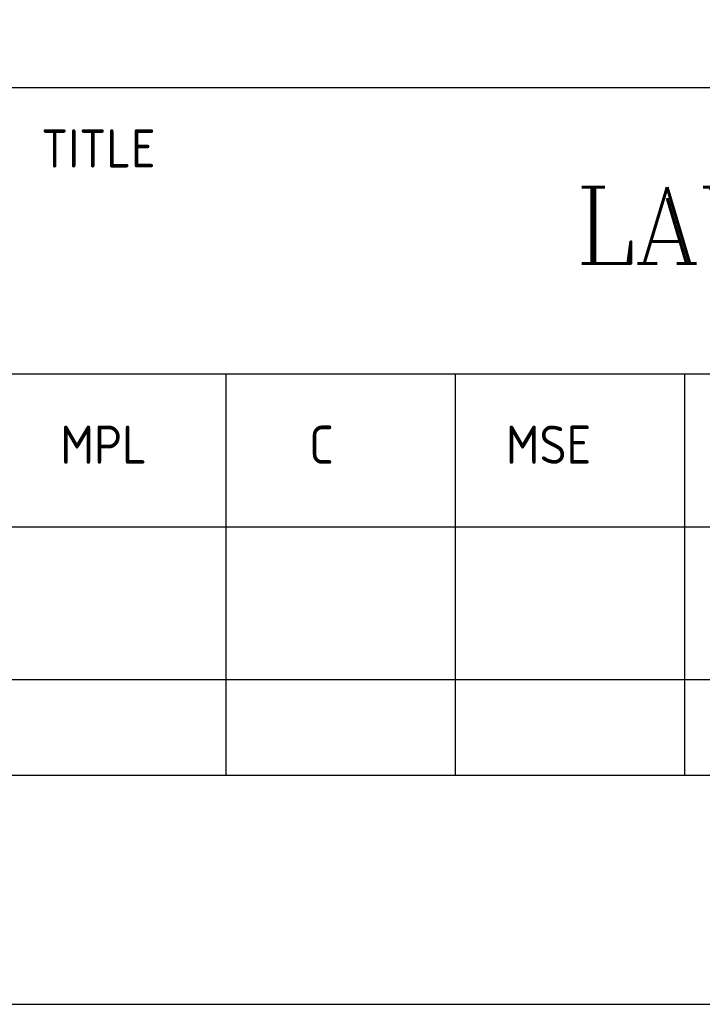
# Model space of a CAD drawing. Extents: x -11758 to 4934791, y -233543 to 1826789.
# Tile 20 of 107: x 126925 to 129297, y -320 to 3102. Entities that reach past the tile are written whole.
import ezdxf

# ---------------------------------------------------------------- set-up
doc = ezdxf.new("R2010")
doc.units = 0
doc.header["$LTSCALE"] = 800
doc.header["$MEASUREMENT"] = 0
doc.linetypes.add('CONTINOUS', pattern=[0])
doc.layers.get('0').update_dxf_attribs({"linetype": 'CONTINUOUS'})
doc.layers.add('TEXT', color=3, linetype='CONTINUOUS', lineweight=15)
doc.styles.add('ROMANC', font='romanc')
doc.styles.get("Standard").update_dxf_attribs({"font": 'ISO9'})

# ---------------------------------------------------------------- blocks, each defined once
blk = doc.blocks.new('A$C731D3036')
for p, q in [((-904.91, 106.72), (-337.95, 106.72)), ((-749.28, 106.72), (-26.68, 106.72)), ((-438, 73.37), (-26.68, 73.37)), ((-411.32, 73.37), (-411.32, 26.68)), ((-384.64, 73.37), (-384.64, 26.68)), ((-357.96, 73.37), (-357.96, 26.68)), ((-438, 55.58), (-193.43, 55.58)), ((-2590.23, 37.8), (-251.24, 37.8))]:
    blk.add_line(p, q)
for points in [[(0, 1869.86), (-2643.59, 1869.86), (-2643.59, 0), (0, 0)], [(-26.68, 1843.18), (-2616.91, 1843.18), (-2616.91, 26.68), (-26.68, 26.68)]]:
    blk.add_lwpolyline(points, close=True)
for s, height, p in [('TITLE', 4.447, (-432.83, 97.39)), ('MPL', 4.447, (-430.59, 62.91)), ('C', 4.45, (-401.64, 62.91)), ('MSE', 4.447, (-378.73, 62.91))]:
    blk.add_text(s, height=height).set_placement(p)

msp = doc.modelspace()

# ---------------------------------------------------------------- block references
at = {"color": 1, "linetype": 'CONTINOUS', "lineweight": 15, "xscale": 29.85916619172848, "yscale": 29.85916619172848, "zscale": 29.85916619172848}
msp.add_blockref('A$C731D3036', (139923.5, -319.9), dxfattribs=at)

# ---------------------------------------------------------------- texts
at = {"layer": 'TEXT', "insert": (128855.8, 2520.2), "char_height": 265.552, "width": 8938.672, "attachment_point": 1, "style": 'ROMANC'}
msp.add_mtext('LAYOUT OF BOILER SWITCHGEAR ROOM', dxfattribs=at)

doc.saveas('drawing.dxf')
